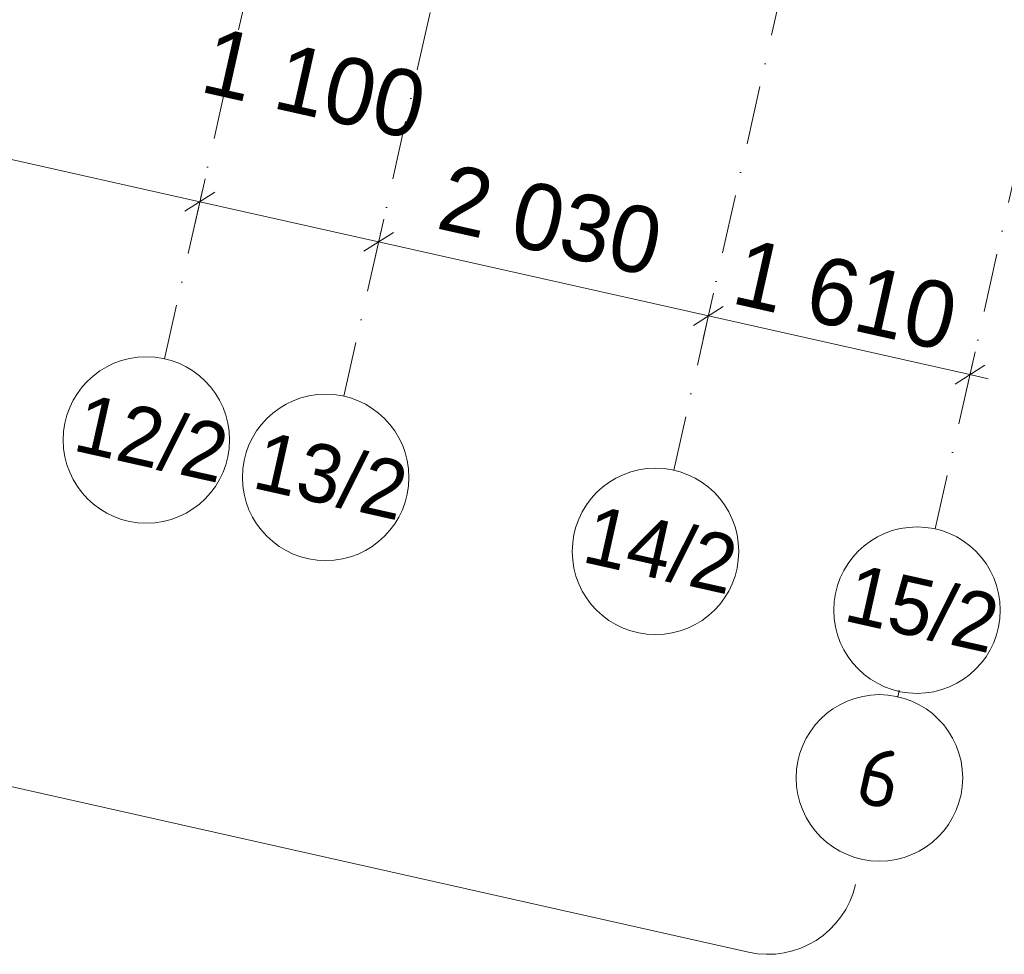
# Model space of a CAD drawing. Header units: millimetres. Extents: x -7218036 to -6523761, y 6117771 to 6337028.
# Tile 38 of 223: x -7148385 to -7142471, y 6117771 to 6123386. Entities that reach past the tile are written whole.
import ezdxf
from ezdxf.enums import TextEntityAlignment as Align

# ---------------------------------------------------------------- set-up
doc = ezdxf.new("R2010")
doc.units = ezdxf.units.MM
doc.header["$MEASUREMENT"] = 0
doc.linetypes.add('Штрихпунктирная', pattern=[670.277762, 352.777767, -176.388884, 0, -141.111112])
for name, color, linetype, lineweight in [('0_Ном._пера__120', 7, 'Continuous', 0), ('АР-Чертеж-Оси габаритные.АР_Ном._пера__120', 7, 'Continuous', 0), ('АР-Чертеж-Оси_Осевые размеры.АР_Ном._пера__1', 7, 'Continuous', 0), ('АР-Чертеж-Оси_Осевые размеры.АР_Ном._пера__120', 7, 'Continuous', 0)]:
    doc.layers.add(name, color=color, linetype=linetype, lineweight=lineweight)
doc.layers.add('АР-Чертеж-Оси габаритные.АР', color=7, linetype='Continuous')
doc.layers.add('АР-Чертеж-Оси_Осевые размеры.АР', color=7, linetype='Continuous')
doc.styles.add('РЎР“Р•РќР•Р\xa0Р\x98Р\xa0_РЎРўР\x98Р›Р¬_2', font='GOTHIC.TTF')
doc.styles.add('РЎР“Р•РќР•Р\xa0Р\x98Р\xa0_РЎРўР\x98Р›Р¬_5', font='isocpeur.ttf')
doc.dimstyles.new('СГЕНЕРИР_СТИЛЬ__3', dxfattribs={"dimtxt": 400, "dimasz": 142.5, "dimexe": 0.18, "dimexo": 0.0625, "dimgap": 0, "dimtad": 1, "dimdec": 0, "dimzin": 0, "dimdsep": 46, "dimtxsty": 'РЎР“Р•РќР•Р\xa0Р\x98Р\xa0_РЎРўР\x98Р›Р¬_2', "dimblk": 'ARROWHEAD_6', "dimblk1": 'ARROWHEAD_6', "dimblk2": 'ARROWHEAD_6', "dimcen": 0.09, "dimse1": 1, "dimse2": 1, "dimclrd": 7, "dimclre": 7, "dimclrt": 7, "dimazin": 0, "dimtfac": 1, "dimtdec": 4, "dimtmove": 0, "dimatfit": 3, "dimfxl": 1, "dimtolj": 1, "dimtzin": 0, "dimarcsym": 0})
doc.dimstyles.new('СГЕНЕРИР_СТИЛЬ__4', dxfattribs={"dimtxt": 400, "dimasz": 142.5, "dimexe": 0.18, "dimexo": 0.0625, "dimgap": 0, "dimtad": 1, "dimdec": 0, "dimzin": 0, "dimdsep": 46, "dimtxsty": 'РЎР“Р•РќР•Р\xa0Р\x98Р\xa0_РЎРўР\x98Р›Р¬_2', "dimblk": 'ARROWHEAD_6', "dimblk1": 'ARROWHEAD_6', "dimblk2": 'ARROWHEAD_6', "dimcen": 0.09, "dimse1": 1, "dimse2": 1, "dimclrd": 7, "dimclre": 7, "dimclrt": 7, "dimazin": 0, "dimtfac": 1, "dimtdec": 4, "dimtmove": 2, "dimatfit": 3, "dimfxl": 1, "dimtolj": 1, "dimtzin": 0, "dimarcsym": 0})

# ---------------------------------------------------------------- blocks, each defined once
blk = doc.blocks.new('Стандартный Маркер Сетки[11]_7', base_point=(-7137888.7, 6142574.7))
at = {"layer": 'АР-Чертеж-Оси_Осевые размеры.АР_Ном._пера__120', "color": 7, "linetype": 'Штрихпунктирная', "lineweight": 0}
for p, q in [((-7138107.8, 6141599), (-7142666.5, 6121301.9)), ((-7142666.5, 6121301.9), (-7142885.6, 6120326.2))]:
    blk.add_line(p, q, dxfattribs=at)
at = {"layer": 'АР-Чертеж-Оси_Осевые размеры.АР_Ном._пера__120', "color": 7, "linetype": 'Continuous', "lineweight": 0}
blk.add_circle((-7142995.2, 6119838.3), 500, dxfattribs=at)
at = {"layer": 'АР-Чертеж-Оси_Осевые размеры.АР_Ном._пера__120', "color": 7, "linetype": 'Штрихпунктирная', "lineweight": 0}
blk.add_point((-7142666.5, 6121301.9), dxfattribs=at)
blk.add_point((-7142666.5, 6121301.9), dxfattribs=at)
at = {"layer": 'АР-Чертеж-Оси_Осевые размеры.АР_Ном._пера__120', "color": 7, "lineweight": 0, "style": 'РЎР“Р•РќР•Р\xa0Р\x98Р\xa0_РЎРўР\x98Р›Р¬_2'}
blk.add_attdef('AC_MarkerText_1', text='', height=350, rotation=347.34172, dxfattribs=at).set_placement((-7142925.2, 6120019.4), align=Align.TOP_CENTER)
blk = doc.blocks.new('Стандартный Маркер Сетки[59]_7', base_point=(-7143103.5, 6119353.7))
at = {"layer": 'АР-Чертеж-Оси габаритные.АР_Ном._пера__120', "color": 7, "linetype": 'Штрихпунктирная', "lineweight": 0}
blk.add_line((-7143103.5, 6119353.7), (-7143111.4, 6119318.5), dxfattribs=at)
at = {"layer": 'АР-Чертеж-Оси габаритные.АР_Ном._пера__120', "color": 7, "linetype": 'Continuous', "lineweight": 0}
blk.add_circle((-7143220.9, 6118830.7), 500, dxfattribs=at)
at = {"layer": 'АР-Чертеж-Оси габаритные.АР_Ном._пера__120', "color": 7, "linetype": 'Штрихпунктирная', "lineweight": 0}
for p in [(-7143111.4, 6119318.5), (-7143111.4, 6119318.5), (-7143111.4, 6119318.5), (-7143103.5, 6119353.7)]:
    blk.add_point(p, dxfattribs=at)
at = {"layer": 'АР-Чертеж-Оси габаритные.АР_Ном._пера__120', "color": 7, "lineweight": 0, "style": 'РЎР“Р•РќР•Р\xa0Р\x98Р\xa0_РЎРўР\x98Р›Р¬_5'}
blk.add_attdef('AC_MarkerText_1', text='', height=350, rotation=347.34172, dxfattribs=at).set_placement((-7143182.6, 6119001.4), align=Align.TOP_CENTER)
blk = doc.blocks.new('Стандартный Маркер Сетки[61]_7', base_point=(-7142513.5, 6143613.4))
at = {"layer": 'АР-Чертеж-Оси_Осевые размеры.АР_Ном._пера__120', "color": 7, "linetype": 'Штрихпунктирная', "lineweight": 0}
for p, q in [((-7142732.6, 6142637.7), (-7147294.9, 6122324.5)), ((-7147294.9, 6122324.5), (-7147514, 6121348.8))]:
    blk.add_line(p, q, dxfattribs=at)
at = {"layer": 'АР-Чертеж-Оси_Осевые размеры.АР_Ном._пера__120', "color": 7, "linetype": 'Continuous', "lineweight": 0}
blk.add_circle((-7147623.6, 6120860.9), 500, dxfattribs=at)
at = {"layer": 'АР-Чертеж-Оси_Осевые размеры.АР_Ном._пера__120', "color": 7, "linetype": 'Штрихпунктирная', "lineweight": 0}
blk.add_point((-7147294.9, 6122324.5), dxfattribs=at)
blk.add_point((-7147294.9, 6122324.5), dxfattribs=at)
at = {"layer": 'АР-Чертеж-Оси_Осевые размеры.АР_Ном._пера__120', "color": 7, "lineweight": 0, "style": 'РЎР“Р•РќР•Р\xa0Р\x98Р\xa0_РЎРўР\x98Р›Р¬_2'}
blk.add_attdef('AC_MarkerText_1', text='', height=350, rotation=347.34172, dxfattribs=at).set_placement((-7147553.6, 6121042), align=Align.TOP_CENTER)
blk = doc.blocks.new('Стандартный Маркер Сетки[62]_7', base_point=(-7141440.2, 6143372.4))
at = {"layer": 'АР-Чертеж-Оси_Осевые размеры.АР_Ном._пера__120', "color": 7, "linetype": 'Штрихпунктирная', "lineweight": 0}
for p, q in [((-7141659.3, 6142396.7), (-7146218, 6122099.5)), ((-7146218, 6122099.5), (-7146437.1, 6121123.8))]:
    blk.add_line(p, q, dxfattribs=at)
at = {"layer": 'АР-Чертеж-Оси_Осевые размеры.АР_Ном._пера__120', "color": 7, "linetype": 'Continuous', "lineweight": 0}
blk.add_circle((-7146546.7, 6120636), 500, dxfattribs=at)
at = {"layer": 'АР-Чертеж-Оси_Осевые размеры.АР_Ном._пера__120', "color": 7, "linetype": 'Штрихпунктирная', "lineweight": 0}
blk.add_point((-7146218, 6122099.5), dxfattribs=at)
blk.add_point((-7146218, 6122099.5), dxfattribs=at)
at = {"layer": 'АР-Чертеж-Оси_Осевые размеры.АР_Ном._пера__120', "color": 7, "lineweight": 0, "style": 'РЎР“Р•РќР•Р\xa0Р\x98Р\xa0_РЎРўР\x98Р›Р¬_2'}
blk.add_attdef('AC_MarkerText_1', text='', height=350, rotation=347.34172, dxfattribs=at).set_placement((-7146476.8, 6120817), align=Align.TOP_CENTER)
blk = doc.blocks.new('Стандартный Маркер Сетки[63]_7', base_point=(-7139459.6, 6142927.5))
at = {"layer": 'АР-Чертеж-Оси_Осевые размеры.АР_Ном._пера__120', "color": 7, "linetype": 'Штрихпунктирная', "lineweight": 0}
for p, q in [((-7139678.7, 6141951.8), (-7144237.3, 6121654.7)), ((-7144237.3, 6121654.7), (-7144456.5, 6120679))]:
    blk.add_line(p, q, dxfattribs=at)
at = {"layer": 'АР-Чертеж-Оси_Осевые размеры.АР_Ном._пера__120', "color": 7, "linetype": 'Continuous', "lineweight": 0}
blk.add_circle((-7144566, 6120191.1), 500, dxfattribs=at)
at = {"layer": 'АР-Чертеж-Оси_Осевые размеры.АР_Ном._пера__120', "color": 7, "linetype": 'Штрихпунктирная', "lineweight": 0}
blk.add_point((-7144237.3, 6121654.7), dxfattribs=at)
blk.add_point((-7144237.3, 6121654.7), dxfattribs=at)
at = {"layer": 'АР-Чертеж-Оси_Осевые размеры.АР_Ном._пера__120', "color": 7, "lineweight": 0, "style": 'РЎР“Р•РќР•Р\xa0Р\x98Р\xa0_РЎРўР\x98Р›Р¬_2'}
blk.add_attdef('AC_MarkerText_1', text='', height=350, rotation=347.34172, dxfattribs=at).set_placement((-7144496.1, 6120372.2), align=Align.TOP_CENTER)
blk = doc.blocks.new('Стандартный Маркер Сетки[74]_7', base_point=(-7137888.7, 6142574.7))
at = {"layer": 'АР-Чертеж-Оси_Осевые размеры.АР_Ном._пера__120', "color": 7, "linetype": 'Штрихпунктирная', "lineweight": 0}
for p, q in [((-7138107.8, 6141599), (-7142666.5, 6121301.9)), ((-7142666.5, 6121301.9), (-7142885.6, 6120326.2))]:
    blk.add_line(p, q, dxfattribs=at)
at = {"layer": 'АР-Чертеж-Оси_Осевые размеры.АР_Ном._пера__120', "color": 7, "linetype": 'Continuous', "lineweight": 0}
blk.add_circle((-7142995.2, 6119838.3), 500, dxfattribs=at)
at = {"layer": 'АР-Чертеж-Оси_Осевые размеры.АР_Ном._пера__120', "color": 7, "linetype": 'Штрихпунктирная', "lineweight": 0}
blk.add_point((-7142666.5, 6121301.9), dxfattribs=at)
blk.add_point((-7142666.5, 6121301.9), dxfattribs=at)
at = {"layer": 'АР-Чертеж-Оси_Осевые размеры.АР_Ном._пера__120', "color": 7, "lineweight": 0, "style": 'РЎР“Р•РќР•Р\xa0Р\x98Р\xa0_РЎРўР\x98Р›Р¬_2'}
blk.add_attdef('AC_MarkerText_1', text='', height=350, rotation=347.34172, dxfattribs=at).set_placement((-7142925.2, 6120019.4), align=Align.TOP_CENTER)
blk = doc.blocks.new('Стандартный Маркер Сетки[77]_7', base_point=(-7143103.5, 6119353.7))
at = {"layer": 'АР-Чертеж-Оси габаритные.АР_Ном._пера__120', "color": 7, "linetype": 'Штрихпунктирная', "lineweight": 0}
blk.add_line((-7143103.5, 6119353.7), (-7143111.4, 6119318.5), dxfattribs=at)
at = {"layer": 'АР-Чертеж-Оси габаритные.АР_Ном._пера__120', "color": 7, "linetype": 'Continuous', "lineweight": 0}
blk.add_circle((-7143220.9, 6118830.7), 500, dxfattribs=at)
at = {"layer": 'АР-Чертеж-Оси габаритные.АР_Ном._пера__120', "color": 7, "linetype": 'Штрихпунктирная', "lineweight": 0}
for p in [(-7143111.4, 6119318.5), (-7143111.4, 6119318.5), (-7143111.4, 6119318.5), (-7143103.5, 6119353.7)]:
    blk.add_point(p, dxfattribs=at)
at = {"layer": 'АР-Чертеж-Оси габаритные.АР_Ном._пера__120', "color": 7, "lineweight": 0, "style": 'РЎР“Р•РќР•Р\xa0Р\x98Р\xa0_РЎРўР\x98Р›Р¬_5'}
blk.add_attdef('AC_MarkerText_1', text='', height=350, rotation=347.34172, dxfattribs=at).set_placement((-7143182.6, 6119001.4), align=Align.TOP_CENTER)
blk = doc.blocks.new('Стандартный Маркер Сетки[79]_7', base_point=(-7142513.5, 6143613.4))
at = {"layer": 'АР-Чертеж-Оси_Осевые размеры.АР_Ном._пера__120', "color": 7, "linetype": 'Штрихпунктирная', "lineweight": 0}
for p, q in [((-7142732.6, 6142637.7), (-7147294.9, 6122324.5)), ((-7147294.9, 6122324.5), (-7147514, 6121348.8))]:
    blk.add_line(p, q, dxfattribs=at)
at = {"layer": 'АР-Чертеж-Оси_Осевые размеры.АР_Ном._пера__120', "color": 7, "linetype": 'Continuous', "lineweight": 0}
blk.add_circle((-7147623.6, 6120860.9), 500, dxfattribs=at)
at = {"layer": 'АР-Чертеж-Оси_Осевые размеры.АР_Ном._пера__120', "color": 7, "linetype": 'Штрихпунктирная', "lineweight": 0}
blk.add_point((-7147294.9, 6122324.5), dxfattribs=at)
blk.add_point((-7147294.9, 6122324.5), dxfattribs=at)
at = {"layer": 'АР-Чертеж-Оси_Осевые размеры.АР_Ном._пера__120', "color": 7, "lineweight": 0, "style": 'РЎР“Р•РќР•Р\xa0Р\x98Р\xa0_РЎРўР\x98Р›Р¬_2'}
blk.add_attdef('AC_MarkerText_1', text='', height=350, rotation=347.34172, dxfattribs=at).set_placement((-7147553.6, 6121042), align=Align.TOP_CENTER)
blk = doc.blocks.new('Стандартный Маркер Сетки[80]_7', base_point=(-7141440.2, 6143372.4))
at = {"layer": 'АР-Чертеж-Оси_Осевые размеры.АР_Ном._пера__120', "color": 7, "linetype": 'Штрихпунктирная', "lineweight": 0}
for p, q in [((-7141659.3, 6142396.7), (-7146218, 6122099.5)), ((-7146218, 6122099.5), (-7146437.1, 6121123.8))]:
    blk.add_line(p, q, dxfattribs=at)
at = {"layer": 'АР-Чертеж-Оси_Осевые размеры.АР_Ном._пера__120', "color": 7, "linetype": 'Continuous', "lineweight": 0}
blk.add_circle((-7146546.7, 6120636), 500, dxfattribs=at)
at = {"layer": 'АР-Чертеж-Оси_Осевые размеры.АР_Ном._пера__120', "color": 7, "linetype": 'Штрихпунктирная', "lineweight": 0}
blk.add_point((-7146218, 6122099.5), dxfattribs=at)
blk.add_point((-7146218, 6122099.5), dxfattribs=at)
at = {"layer": 'АР-Чертеж-Оси_Осевые размеры.АР_Ном._пера__120', "color": 7, "lineweight": 0, "style": 'РЎР“Р•РќР•Р\xa0Р\x98Р\xa0_РЎРўР\x98Р›Р¬_2'}
blk.add_attdef('AC_MarkerText_1', text='', height=350, rotation=347.34172, dxfattribs=at).set_placement((-7146476.8, 6120817), align=Align.TOP_CENTER)
blk = doc.blocks.new('Стандартный Маркер Сетки[81]_7', base_point=(-7139459.6, 6142927.5))
at = {"layer": 'АР-Чертеж-Оси_Осевые размеры.АР_Ном._пера__120', "color": 7, "linetype": 'Штрихпунктирная', "lineweight": 0}
for p, q in [((-7139678.7, 6141951.8), (-7144237.3, 6121654.7)), ((-7144237.3, 6121654.7), (-7144456.5, 6120679))]:
    blk.add_line(p, q, dxfattribs=at)
at = {"layer": 'АР-Чертеж-Оси_Осевые размеры.АР_Ном._пера__120', "color": 7, "linetype": 'Continuous', "lineweight": 0}
blk.add_circle((-7144566, 6120191.1), 500, dxfattribs=at)
at = {"layer": 'АР-Чертеж-Оси_Осевые размеры.АР_Ном._пера__120', "color": 7, "linetype": 'Штрихпунктирная', "lineweight": 0}
blk.add_point((-7144237.3, 6121654.7), dxfattribs=at)
blk.add_point((-7144237.3, 6121654.7), dxfattribs=at)
at = {"layer": 'АР-Чертеж-Оси_Осевые размеры.АР_Ном._пера__120', "color": 7, "lineweight": 0, "style": 'РЎР“Р•РќР•Р\xa0Р\x98Р\xa0_РЎРўР\x98Р›Р¬_2'}
blk.add_attdef('AC_MarkerText_1', text='', height=350, rotation=347.34172, dxfattribs=at).set_placement((-7144496.1, 6120372.2), align=Align.TOP_CENTER)
blk = doc.blocks.new('*D584', base_point=(-6566190.3, 6562677.8))
at = {"layer": 'АР-Чертеж-Оси_Осевые размеры.АР_Ном._пера__1', "color": 7, "linetype": 'Continuous', "lineweight": 0, "transparency": 16777216}
for p, q in [((-7155876.8, 6124294.4), (-7156056, 6124181)), ((-7155966.4, 6124237.7), (-7151487.9, 6123231.9)), ((-7151518.8, 6123094.7), (-7151457.1, 6123369.1)), ((-7151398.3, 6123288.6), (-7151577.6, 6123175.1)), ((-7151487.9, 6123231.9), (-7147302.2, 6122291.8))]:
    blk.add_line(p, q, dxfattribs=at)
at = {"layer": 'АР-Чертеж-Оси_Осевые размеры.АР_Ном._пера__1', "color": 7, "lineweight": 0, "transparency": 16777216, "insert": (-7154397.4, 6123967.3), "char_height": 400, "attachment_point": 7, "rotation": 347.34172, "style": 'РЎР“Р•РќР•Р\xa0Р\x98Р\xa0_РЎРўР\x98Р›Р¬_2'}
blk.add_mtext('\\A1;{\\pql;\\fCentury Gothic|b0|i0|c204|p0;\\W1.000000;4\xa0590}', dxfattribs=at)
blk = doc.blocks.new('ARROWHEAD_6')
at = {"color": 0, "linetype": 'Continuous', "lineweight": 0}
for p, q in [((-0.5, -0.5), (0.5, 0.5)), ((0, 0), (-1, 0))]:
    blk.add_line(p, q, dxfattribs=at)
blk = doc.blocks.new('*D585', base_point=(-6566190.3, 6562677.8))
at = {"layer": 'АР-Чертеж-Оси_Осевые размеры.АР_Ном._пера__1', "color": 7, "linetype": 'Continuous', "lineweight": 0, "transparency": 16777216}
for p, q in [((-7151398.3, 6123288.6), (-7151577.6, 6123175.1)), ((-7151487.9, 6123231.9), (-7147302.2, 6122291.8)), ((-7147333, 6122154.6), (-7147271.4, 6122429)), ((-7147212.6, 6122348.5), (-7147391.8, 6122235)), ((-7147302.2, 6122291.8), (-7146228.9, 6122050.7))]:
    blk.add_line(p, q, dxfattribs=at)
at = {"layer": 'АР-Чертеж-Оси_Осевые размеры.АР_Ном._пера__1', "color": 7, "lineweight": 0, "transparency": 16777216, "char_height": 400, "attachment_point": 7, "rotation": 347.34172, "style": 'РЎР“Р•РќР•Р\xa0Р\x98Р\xa0_РЎРўР\x98Р›Р¬_2'}
for s, insert in [('\\A1;{\\pql;\\fCentury Gothic|b0|i0|c204|p0;\\W1.000000;4\xa0290}', (-7149972.9, 6123007)), ('\\A1;{\\pql;\\fCentury Gothic|b0|i0|c204|p0;\\W1.000000;1\xa0100}', (-7147313.1, 6122950.2))]:
    blk.add_mtext(s, dxfattribs=dict(at, insert=insert))
blk = doc.blocks.new('*D586', base_point=(-6566190.3, 6562677.8))
at = {"layer": 'АР-Чертеж-Оси_Осевые размеры.АР_Ном._пера__1', "color": 7, "linetype": 'Continuous', "lineweight": 0, "transparency": 16777216}
for p, q in [((-7147212.6, 6122348.5), (-7147391.8, 6122235)), ((-7147302.2, 6122291.8), (-7146228.9, 6122050.7)), ((-7146139.3, 6122107.5), (-7146318.6, 6121994))]:
    blk.add_line(p, q, dxfattribs=at)
blk = doc.blocks.new('*D587', base_point=(-6566190.3, 6562677.8))
at = {"layer": 'АР-Чертеж-Оси_Осевые размеры.АР_Ном._пера__1', "color": 7, "linetype": 'Continuous', "lineweight": 0, "transparency": 16777216}
for p, q in [((-7147302.2, 6122291.8), (-7146228.9, 6122050.7)), ((-7146259.8, 6121913.5), (-7146198.1, 6122187.9)), ((-7146139.3, 6122107.5), (-7146318.6, 6121994)), ((-7146228.9, 6122050.7), (-7144248.3, 6121605.9)), ((-7144158.7, 6121662.6), (-7144337.9, 6121549.1))]:
    blk.add_line(p, q, dxfattribs=at)
at = {"layer": 'АР-Чертеж-Оси_Осевые размеры.АР_Ном._пера__1', "color": 7, "lineweight": 0, "transparency": 16777216, "insert": (-7145893.5, 6122129.1), "char_height": 400, "attachment_point": 7, "rotation": 347.34172, "style": 'РЎР“Р•РќР•Р\xa0Р\x98Р\xa0_РЎРўР\x98Р›Р¬_2'}
blk.add_mtext('\\A1;{\\pql;\\fCentury Gothic|b0|i0|c204|p0;\\W1.000000;2\xa0030}', dxfattribs=at)
blk = doc.blocks.new('*D588', base_point=(-6566190.3, 6562677.8))
at = {"layer": 'АР-Чертеж-Оси_Осевые размеры.АР_Ном._пера__1', "color": 7, "linetype": 'Continuous', "lineweight": 0, "transparency": 16777216}
for p, q in [((-7146228.9, 6122050.7), (-7144248.3, 6121605.9)), ((-7144279.1, 6121468.7), (-7144217.5, 6121743.1)), ((-7144158.7, 6121662.6), (-7144337.9, 6121549.1)), ((-7144248.3, 6121605.9), (-7142677.4, 6121253.1)), ((-7142708.2, 6121115.9), (-7142646.6, 6121390.3)), ((-7142767, 6121196.3), (-7142587.8, 6121309.8)), ((-7142677.4, 6121253.1), (-7142567.7, 6121228.4))]:
    blk.add_line(p, q, dxfattribs=at)
at = {"layer": 'АР-Чертеж-Оси_Осевые размеры.АР_Ном._пера__1', "color": 7, "lineweight": 0, "transparency": 16777216, "insert": (-7144121.6, 6121679.9), "char_height": 400, "attachment_point": 7, "rotation": 347.34172, "style": 'РЎР“Р•РќР•Р\xa0Р\x98Р\xa0_РЎРўР\x98Р›Р¬_2'}
blk.add_mtext('\\A1;{\\pql;\\fCentury Gothic|b0|i0|c204|p0;\\W1.000000;1\xa0610}', dxfattribs=at)

msp = doc.modelspace()

# ---------------------------------------------------------------- linework, layer by layer
at = {"layer": '0_Ном._пера__120', "color": 7, "linetype": 'Continuous', "lineweight": 0}
msp.add_lwpolyline([(-7154779.538, 6119977.41), (-7154633.659, 6120026.071, -0.13656288), (-7154109.246, 6120052.586), (-7144007.59, 6117783.808, 0.41421356), (-7143364.741, 6118190.856)], format="xyb", dxfattribs=at)

# ---------------------------------------------------------------- block references
at = {"layer": 'АР-Чертеж-Оси габаритные.АР', "color": 8, "linetype": 'Continuous', "lineweight": 15}
for name in ['Стандартный Маркер Сетки[59]_7', 'Стандартный Маркер Сетки[77]_7']:
    msp.add_blockref(name, (-7143103.466, 6119353.686), dxfattribs=at).add_auto_attribs({'AC_MarkerText_1': '6'})
at = {"layer": 'АР-Чертеж-Оси_Осевые размеры.АР', "color": 8, "linetype": 'Continuous', "lineweight": 15}
for name, p, values in [('Стандартный Маркер Сетки[61]_7', (-7142513.476, 6143613.439), {'AC_MarkerText_1': '12/2'}), ('Стандартный Маркер Сетки[79]_7', (-7142513.476, 6143613.439), {'AC_MarkerText_1': '12/2'}), ('Стандартный Маркер Сетки[62]_7', (-7141440.212, 6143372.389), {'AC_MarkerText_1': '13/2'}), ('Стандартный Маркер Сетки[80]_7', (-7141440.212, 6143372.389), {'AC_MarkerText_1': '13/2'}), ('Стандартный Маркер Сетки[63]_7', (-7139459.553, 6142927.544), {'AC_MarkerText_1': '14/2'}), ('Стандартный Маркер Сетки[81]_7', (-7139459.553, 6142927.544), {'AC_MarkerText_1': '14/2'}), ('Стандартный Маркер Сетки[11]_7', (-7137888.685, 6142574.735), {'AC_MarkerText_1': '15/2'}), ('Стандартный Маркер Сетки[74]_7', (-7137888.685, 6142574.735), {'AC_MarkerText_1': '15/2'})]:
    msp.add_blockref(name, p, dxfattribs=at).add_auto_attribs(values)

# ---------------------------------------------------------------- dimensions: what is measured, and where the dimension line sits
at = {"layer": 'АР-Чертеж-Оси_Осевые размеры.АР', "color": 7, "linetype": 'Continuous', "lineweight": 0}
for base, p1, p2, dimstyle, picture, middle in [((-7151487.95, 6123231.87), (-7156174.725, 6123310.083), (-7151696.128, 6122304.965), 'СГЕНЕРИР_СТИЛЬ__3', '*D584', (-7153684.105, 6124012.089)), ((-7147302.208, 6122291.774), (-7151696.128, 6122304.965), (-7147514.002, 6121348.768), 'СГЕНЕРИР_СТИЛЬ__4', '*D585', (-7149259.584, 6123051.73)), ((-7144248.285, 6121605.879), (-7146437.123, 6121123.816), (-7144456.463, 6120678.975), 'СГЕНЕРИР_СТИЛЬ__4', '*D587', (-7145180.211, 6122173.904)), ((-7146228.944, 6122050.725), (-7147514.002, 6121348.768), (-7146437.123, 6121123.816), 'СГЕНЕРИР_СТИЛЬ__3', '*D586', (-7146599.797, 6122994.942)), ((-7142677.417, 6121253.071), (-7144456.463, 6120678.975), (-7142885.595, 6120326.166), 'СГЕНЕРИР_СТИЛЬ__4', '*D588', (-7143408.263, 6121724.701))]:
    dim = msp.add_linear_dim(base=base, p1=p1, p2=p2, angle=347.3417233, dimstyle=dimstyle, dxfattribs=at)
    dim.commit()
    dim.dimension.update_dxf_attribs({"geometry": picture, "text_midpoint": middle, "dimtype": 160, "text_rotation": 347.3417233})

doc.saveas('drawing.dxf')
